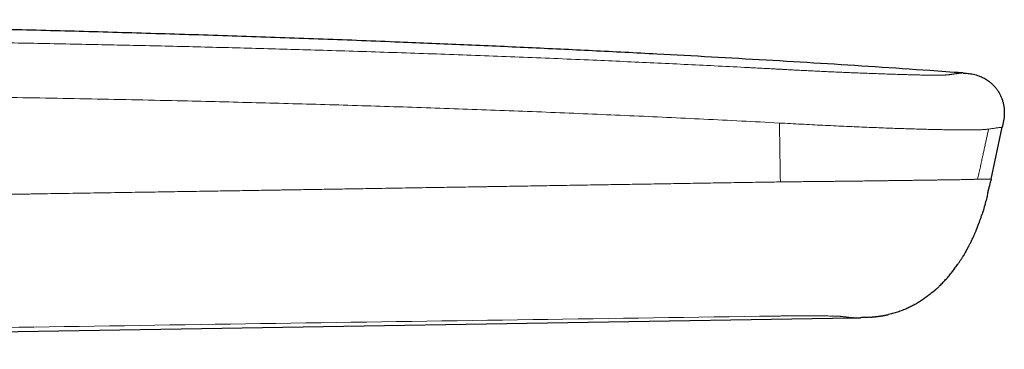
# Model space of a CAD drawing. Header units: millimetres. Extents: x 8 to 533, y 12 to 438.
# Tile 105 of 105: x 485 to 514, y 428 to 438. Entities that reach past the tile are written whole.
import ezdxf

# ---------------------------------------------------------------- set-up
doc = ezdxf.new("R2010")
doc.units = ezdxf.units.MM

msp = doc.modelspace()

# ---------------------------------------------------------------- linework, layer by layer
at = {"color": 252, "linetype": 'Continuous', "lineweight": 0}
msp.add_line((507.662, 434.951), (507.502, 434.96), dxfattribs=at)
at = {"color": 7, "linetype": 'Continuous', "lineweight": 30}
for p, q in [((513.85, 433.313), (514.18, 434.83)), ((513.804, 433.102), (513.804, 433.103)), ((513.59, 432.289), (513.59, 432.289)), ((513.112, 431.189), (513.118, 431.2)), ((453.095, 428.332), (509.81, 429.252)), ((509.823, 429.252), (509.81, 429.252))]:
    msp.add_line(p, q, dxfattribs=at)
for points, knots in [([(513.004, 436.416), (512.688, 436.439), (511.842, 436.5), (510.462, 436.592), (508.866, 436.694), (507.269, 436.79), (505.672, 436.881), (503.98, 436.973), (502.194, 437.065), (500.313, 437.154), (498.432, 437.238), (496.432, 437.321), (494.313, 437.403), (492.075, 437.482), (489.836, 437.553), (487.598, 437.619), (485.359, 437.678), (482.971, 437.735), (480.434, 437.789), (477.747, 437.838), (475.061, 437.879), (472.375, 437.913), (469.705, 437.939), (467.052, 437.958), (464.415, 437.97), (461.779, 437.975), (459.073, 437.972), (456.297, 437.962), (453.451, 437.944), (450.606, 437.918), (447.762, 437.883), (444.919, 437.84), (442.28, 437.793), (439.844, 437.743), (437.609, 437.692), (435.372, 437.636), (433.132, 437.575), (430.891, 437.509), (428.499, 437.433), (425.958, 437.346), (423.269, 437.247), (420.582, 437.141), (417.897, 437.027), (415.23, 436.907), (412.581, 436.781), (409.951, 436.647), (407.54, 436.52), (406.007, 436.433), (405.35, 436.396)], [0, 0, 0, 0, 0.008811, 0.023645, 0.038496, 0.053353, 0.068205, 0.083051, 0.100541, 0.118024, 0.135502, 0.152974, 0.173771, 0.194563, 0.215352, 0.23614, 0.256929, 0.277718, 0.302665, 0.327611, 0.352555, 0.377495, 0.402431, 0.426914, 0.451392, 0.475864, 0.500332, 0.526753, 0.553172, 0.579589, 0.605997, 0.632391, 0.65877, 0.679501, 0.700252, 0.721032, 0.741835, 0.762653, 0.783481, 0.808476, 0.833463, 0.85843, 0.883376, 0.908304, 0.932772, 0.957226, 0.981672, 1, 1, 1, 1]), ([(513.038, 436.415), (513.029, 436.415), (513.017, 436.416), (513.004, 436.417), (513.002, 436.417)], [0, 0, 0, 0, 0.811671, 1, 1, 1, 1]), ([(513.038, 436.414), (513.054, 436.413), (513.098, 436.41), (513.17, 436.403), (513.252, 436.393), (513.334, 436.378), (513.414, 436.358), (513.493, 436.332), (513.567, 436.303), (513.636, 436.27), (513.699, 436.234), (513.76, 436.194), (513.824, 436.145), (513.89, 436.086), (513.957, 436.016), (514.018, 435.94), (514.072, 435.86), (514.119, 435.775), (514.159, 435.687), (514.191, 435.595), (514.215, 435.501), (514.231, 435.406), (514.238, 435.309), (514.238, 435.212), (514.231, 435.115), (514.218, 435.02), (514.2, 434.924), (514.186, 434.861), (514.18, 434.83)], [0, 0, 0, 0, 0.021337, 0.05759, 0.093843, 0.130103, 0.166369, 0.202609, 0.238827, 0.270527, 0.302241, 0.333963, 0.365686, 0.407972, 0.450261, 0.492554, 0.534846, 0.577134, 0.619419, 0.661707, 0.703992, 0.746263, 0.788528, 0.830818, 0.873115, 0.915385, 0.957685, 1, 1, 1, 1]), ([(513.85, 433.313), (513.836, 433.249), (513.821, 433.178), (513.805, 433.108), (513.804, 433.102)], [0, 0, 0, 0, 0.913978, 1, 1, 1, 1]), ([(513.75, 432.866), (513.75, 432.868), (513.751, 432.871), (513.752, 432.878), (513.754, 432.885), (513.755, 432.891), (513.757, 432.899), (513.758, 432.906), (513.759, 432.913), (513.761, 432.921), (513.763, 432.929), (513.764, 432.936), (513.765, 432.942), (513.767, 432.948), (513.768, 432.953), (513.769, 432.956), (513.77, 432.96), (513.771, 432.965), (513.772, 432.971), (513.774, 432.979), (513.776, 432.988), (513.779, 432.998), (513.782, 433.009), (513.785, 433.021), (513.788, 433.033), (513.791, 433.046), (513.794, 433.06), (513.798, 433.074), (513.801, 433.088), (513.803, 433.098), (513.804, 433.102)], [0, 0, 0, 0, 0.076444, 0.146331, 0.209671, 0.266473, 0.316747, 0.360511, 0.397796, 0.428658, 0.45321, 0.467624, 0.47883, 0.487291, 0.490814, 0.494125, 0.497502, 0.501198, 0.510207, 0.522072, 0.537178, 0.56266, 0.594448, 0.632658, 0.677362, 0.728612, 0.786454, 0.850931, 0.922094, 1, 1, 1, 1]), ([(513.749, 432.866), (513.739, 432.823), (513.713, 432.716), (513.668, 432.546), (513.625, 432.397), (513.597, 432.312), (513.59, 432.289)], [0, 0, 0, 0, 0.221988, 0.551531, 0.881107, 1, 1, 1, 1]), ([(513.112, 431.189), (513.114, 431.192), (513.117, 431.199), (513.124, 431.21), (513.131, 431.222), (513.138, 431.235), (513.146, 431.249), (513.155, 431.265), (513.164, 431.283), (513.174, 431.301), (513.186, 431.323), (513.2, 431.349), (513.216, 431.381), (513.236, 431.419), (513.257, 431.462), (513.28, 431.508), (513.302, 431.555), (513.324, 431.602), (513.345, 431.647), (513.363, 431.688), (513.38, 431.727), (513.395, 431.763), (513.41, 431.798), (513.423, 431.83), (513.434, 431.857), (513.443, 431.879), (513.449, 431.895), (513.453, 431.905), (513.455, 431.911), (513.456, 431.915), (513.457, 431.917), (513.457, 431.917), (513.457, 431.918), (513.458, 431.919), (513.458, 431.92), (513.459, 431.922), (513.46, 431.924), (513.462, 431.929), (513.465, 431.937), (513.469, 431.948), (513.475, 431.964), (513.483, 431.984), (513.493, 432.009), (513.503, 432.037), (513.515, 432.069), (513.528, 432.105), (513.542, 432.145), (513.558, 432.19), (513.574, 432.238), (513.585, 432.272), (513.59, 432.289)], [0, 0, 0, 0, 0.023279, 0.0435368, 0.0609771, 0.0759336, 0.0889453, 0.1008284, 0.1132483, 0.1269839, 0.1422874, 0.1623979, 0.1848025, 0.2145136, 0.2475654, 0.2839824, 0.3200221, 0.3573243, 0.392174, 0.4244176, 0.4540675, 0.4811356, 0.5102275, 0.5356452, 0.5574207, 0.5755991, 0.5902531, 0.5976813, 0.603844, 0.6088455, 0.6128804, 0.6162059, 0.6187305, 0.6197942, 0.620813, 0.6218694, 0.6230379, 0.6259097, 0.6319698, 0.6404122, 0.655564, 0.6752674, 0.6995699, 0.7284953, 0.7620583, 0.800271, 0.8431476, 0.8907075, 0.9429785, 1, 1, 1, 1]), ([(513.112, 431.189), (513.108, 431.182), (513.087, 431.144), (513.064, 431.108), (513.046, 431.078)], [0, 0, 0, 0, 0.194774, 1, 1, 1, 1]), ([(512.19, 430.042), (512.193, 430.045), (512.198, 430.05), (512.207, 430.057), (512.215, 430.065), (512.224, 430.072), (512.232, 430.079), (512.239, 430.086), (512.248, 430.094), (512.258, 430.103), (512.272, 430.116), (512.29, 430.133), (512.312, 430.153), (512.342, 430.182), (512.38, 430.22), (512.427, 430.267), (512.475, 430.317), (512.524, 430.37), (512.573, 430.426), (512.637, 430.501), (512.712, 430.593), (512.795, 430.702), (512.857, 430.788), (512.9, 430.851), (512.926, 430.889), (512.95, 430.925), (512.972, 430.959), (512.993, 430.992), (513.013, 431.023), (513.031, 431.052), (513.041, 431.069), (513.046, 431.078)], [0, 0, 0, 0, 0.024744, 0.046265, 0.064608, 0.079859, 0.092174, 0.101858, 0.109537, 0.118572, 0.129008, 0.148313, 0.168454, 0.19029, 0.232834, 0.279942, 0.325862, 0.375424, 0.427499, 0.478902, 0.576132, 0.670144, 0.760953, 0.793713, 0.825073, 0.855295, 0.884669, 0.913504, 0.942124, 0.97085, 1, 1, 1, 1]), ([(512.189, 430.043), (512.177, 430.032), (512.126, 429.986), (512.038, 429.917), (511.926, 429.833), (511.817, 429.759), (511.706, 429.689), (511.591, 429.624), (511.474, 429.564), (511.35, 429.508), (511.218, 429.455), (511.079, 429.408), (510.956, 429.373), (510.88, 429.356), (510.851, 429.349)], [0, 0, 0, 0, 0.03163, 0.135152, 0.221459, 0.307773, 0.394061, 0.480306, 0.566507, 0.65268, 0.749197, 0.845755, 0.942365, 1, 1, 1, 1]), ([(509.809, 429.252), (509.811, 429.252), (509.815, 429.252), (509.822, 429.252), (509.829, 429.252), (509.837, 429.253), (509.845, 429.253), (509.853, 429.253), (509.861, 429.253), (509.87, 429.253), (509.879, 429.253), (509.888, 429.254), (509.897, 429.254), (509.905, 429.254), (509.912, 429.254), (509.921, 429.254), (509.929, 429.254), (509.936, 429.255), (509.944, 429.255), (509.953, 429.255), (509.962, 429.255), (509.971, 429.255), (509.979, 429.255), (509.987, 429.256), (509.995, 429.256), (510.003, 429.256), (510.01, 429.256), (510.017, 429.256), (510.023, 429.256), (510.028, 429.256), (510.032, 429.256), (510.034, 429.256), (510.035, 429.256)], [0, 0, 0, 0, 0.06107, 0.123167, 0.178894, 0.228274, 0.271348, 0.303914, 0.331769, 0.355018, 0.373844, 0.388587, 0.399952, 0.404823, 0.411823, 0.418888, 0.428343, 0.433085, 0.43803, 0.449548, 0.464451, 0.48343, 0.506814, 0.534773, 0.5674, 0.610475, 0.659767, 0.715305, 0.777099, 0.845152, 0.919457, 1, 1, 1, 1]), ([(510.306, 429.27), (510.256, 429.266), (510.166, 429.26), (510.076, 429.258), (510.035, 429.257)], [0, 0, 0, 0, 0.55029, 1, 1, 1, 1]), ([(510.306, 429.269), (510.31, 429.27), (510.317, 429.27), (510.328, 429.271), (510.339, 429.272), (510.349, 429.273), (510.359, 429.274), (510.368, 429.275), (510.377, 429.277), (510.384, 429.277), (510.391, 429.278), (510.396, 429.279), (510.403, 429.28), (510.41, 429.28), (510.419, 429.281), (510.427, 429.282), (510.436, 429.283), (510.444, 429.284), (510.452, 429.285), (510.462, 429.286), (510.472, 429.287), (510.482, 429.288), (510.493, 429.29), (510.504, 429.291), (510.516, 429.292), (510.53, 429.294), (510.547, 429.296), (510.566, 429.298), (510.586, 429.301), (510.606, 429.304), (510.628, 429.307), (510.65, 429.31), (510.672, 429.314), (510.695, 429.318), (510.719, 429.321), (510.742, 429.326), (510.764, 429.33), (510.787, 429.334), (510.809, 429.339), (510.831, 429.344), (510.844, 429.347), (510.851, 429.348)], [0, 0, 0, 0, 0.062304, 0.121551, 0.177703, 0.23073, 0.28061, 0.319761, 0.356709, 0.391451, 0.407455, 0.421914, 0.434851, 0.446303, 0.456323, 0.464991, 0.47068, 0.475754, 0.480321, 0.484529, 0.488562, 0.492629, 0.496959, 0.501935, 0.507847, 0.514868, 0.527683, 0.5434, 0.562106, 0.583841, 0.608504, 0.63618, 0.666855, 0.700504, 0.737093, 0.77658, 0.81642, 0.858742, 0.90349, 0.9506, 1, 1, 1, 1])]:
    msp.add_open_spline(points, degree=3, knots=knots, dxfattribs=at)
at = {"color": 252, "linetype": 'Continuous', "lineweight": 0}
for points, knots in [([(405.336, 436.396), (405.338, 436.396), (405.341, 436.396), (405.362, 436.396), (405.395, 436.396), (405.441, 436.396), (405.5, 436.396), (405.57, 436.396), (405.651, 436.397), (405.741, 436.397), (405.843, 436.397), (405.957, 436.397), (406.084, 436.397), (406.226, 436.398), (406.383, 436.398), (406.554, 436.398), (406.737, 436.398), (406.933, 436.398), (407.137, 436.398), (407.348, 436.398), (407.565, 436.398), (407.792, 436.398), (408.029, 436.397), (408.281, 436.397), (408.548, 436.396), (408.833, 436.395), (409.13, 436.394), (409.439, 436.393), (409.76, 436.392), (410.085, 436.39), (410.413, 436.388), (410.742, 436.386), (411.08, 436.384), (411.427, 436.382), (411.789, 436.379), (412.165, 436.377), (412.555, 436.373), (412.953, 436.37), (413.357, 436.366), (413.769, 436.363), (414.18, 436.359), (414.59, 436.355), (414.997, 436.351), (415.411, 436.347), (415.832, 436.343), (416.268, 436.339), (416.72, 436.335), (417.188, 436.331), (417.664, 436.327), (418.146, 436.323), (418.635, 436.32), (419.121, 436.316), (419.602, 436.313), (420.073, 436.311), (420.546, 436.309), (421.018, 436.308), (421.501, 436.307), (421.995, 436.307), (422.5, 436.308), (423.008, 436.31), (423.518, 436.313), (424.029, 436.316), (424.531, 436.321), (425.023, 436.327), (425.504, 436.334), (425.987, 436.341), (426.469, 436.35), (426.961, 436.36), (427.46, 436.372), (427.966, 436.385), (428.469, 436.399), (428.969, 436.415), (429.465, 436.432), (429.949, 436.45), (430.421, 436.469), (430.88, 436.489), (431.337, 436.51), (431.791, 436.532), (432.211, 436.554), (432.598, 436.575), (432.953, 436.595), (433.306, 436.615), (433.658, 436.637), (434.008, 436.659), (434.355, 436.681), (434.691, 436.704), (434.957, 436.723), (435.158, 436.737), (435.307, 436.748), (435.462, 436.759), (435.622, 436.771), (435.789, 436.783), (435.945, 436.795), (436.089, 436.806), (436.221, 436.816), (436.355, 436.826), (436.462, 436.834), (436.534, 436.84), (436.57, 436.842), (436.602, 436.845), (436.634, 436.847), (436.667, 436.85), (436.702, 436.852), (436.738, 436.855), (436.773, 436.858), (436.809, 436.861), (436.845, 436.863), (436.881, 436.866), (436.917, 436.869), (436.977, 436.873), (437.058, 436.88), (437.159, 436.887), (437.25, 436.894), (437.32, 436.899), (437.37, 436.903), (437.409, 436.905), (437.457, 436.909), (437.514, 436.913), (437.576, 436.917), (437.638, 436.921), (437.731, 436.928), (437.856, 436.936), (438.011, 436.947), (438.165, 436.957), (438.317, 436.966), (438.532, 436.98), (438.817, 436.997), (439.177, 437.018), (439.542, 437.039), (439.936, 437.06), (440.357, 437.081), (440.811, 437.103), (441.27, 437.125), (441.73, 437.145), (442.188, 437.164), (442.579, 437.179), (442.902, 437.191), (443.158, 437.2), (443.408, 437.209), (443.654, 437.217), (443.896, 437.225), (444.138, 437.232), (444.368, 437.239), (444.586, 437.245), (444.791, 437.25), (444.999, 437.255), (445.21, 437.261), (445.426, 437.266), (445.637, 437.27), (445.843, 437.275), (446.048, 437.279), (446.263, 437.284), (446.493, 437.288), (446.726, 437.293), (446.962, 437.297), (447.134, 437.3), (447.25, 437.302), (447.305, 437.303), (447.361, 437.304), (447.418, 437.305), (447.47, 437.306), (447.51, 437.307), (447.55, 437.308), (447.601, 437.309), (447.675, 437.31), (447.766, 437.312), (447.873, 437.313), (447.997, 437.316), (448.137, 437.318), (448.29, 437.32), (448.437, 437.323), (448.571, 437.325), (448.689, 437.327), (448.801, 437.329), (448.908, 437.33), (449.192, 437.335), (449.669, 437.343), (450.343, 437.353), (451.033, 437.363), (451.723, 437.372), (452.413, 437.381), (453.104, 437.389), (453.794, 437.397), (455.176, 437.412), (457.25, 437.43), (459.335, 437.443), (460.74, 437.45), (461.465, 437.453), (462.19, 437.455), (462.915, 437.457), (463.64, 437.458), (464.816, 437.46), (466.444, 437.46), (468.527, 437.457), (470.617, 437.45), (472.713, 437.44), (474.816, 437.426), (476.926, 437.408), (479.04, 437.386), (481.079, 437.36), (483.039, 437.331), (484.918, 437.3), (486.788, 437.265), (488.649, 437.226), (490.502, 437.183), (492.345, 437.135), (494.253, 437.081), (496.226, 437.019), (498.265, 436.949), (500.297, 436.871), (502.242, 436.79), (504.1, 436.706), (505.573, 436.634), (506.48, 436.588), (506.826, 436.57), (506.917, 436.565), (507.014, 436.56), (507.112, 436.555), (507.211, 436.55), (507.313, 436.544), (507.415, 436.539), (507.495, 436.534), (507.555, 436.531), (507.599, 436.529), (507.639, 436.527), (507.677, 436.525), (507.712, 436.523), (507.754, 436.521), (507.836, 436.516), (507.955, 436.51), (508.086, 436.503), (508.198, 436.497), (508.291, 436.492), (508.38, 436.488), (508.464, 436.483), (508.587, 436.477), (508.747, 436.469), (508.942, 436.46), (509.129, 436.451), (509.31, 436.443), (509.489, 436.435), (509.671, 436.427), (509.865, 436.419), (510.071, 436.411), (510.285, 436.403), (510.496, 436.395), (510.704, 436.388), (510.909, 436.381), (511.1, 436.375), (511.274, 436.369), (511.428, 436.365), (511.571, 436.361), (511.705, 436.358), (511.829, 436.355), (511.944, 436.352), (512.049, 436.351), (512.145, 436.35), (512.231, 436.35), (512.31, 436.35), (512.366, 436.351), (512.407, 436.351), (512.434, 436.352), (512.46, 436.353), (512.485, 436.354), (512.508, 436.355), (512.529, 436.356), (512.551, 436.358), (512.575, 436.36), (512.599, 436.362), (512.623, 436.365), (512.644, 436.367), (512.661, 436.369), (512.676, 436.372), (512.69, 436.374), (512.704, 436.376), (512.717, 436.378), (512.731, 436.38), (512.744, 436.382), (512.757, 436.384), (512.771, 436.386), (512.784, 436.388), (512.803, 436.39), (512.826, 436.394), (512.853, 436.397), (512.877, 436.4), (512.898, 436.403), (512.927, 436.407), (512.957, 436.411), (512.984, 436.414), (512.999, 436.416), (513.001, 436.417), (513.002, 436.417)], [0, 0, 0, 0, 0.004075, 0.008126, 0.012156, 0.016166, 0.020159, 0.024139, 0.02788, 0.031614, 0.035342, 0.039067, 0.04279, 0.046743, 0.0507, 0.054663, 0.058635, 0.062619, 0.066614, 0.070371, 0.074118, 0.077856, 0.081587, 0.085315, 0.089256, 0.093212, 0.097188, 0.101184, 0.105206, 0.109219, 0.112992, 0.116768, 0.12055, 0.124339, 0.128139, 0.132146, 0.136143, 0.140132, 0.144116, 0.148097, 0.152077, 0.155831, 0.159588, 0.163351, 0.167121, 0.1709, 0.174941, 0.178994, 0.18306, 0.187143, 0.191244, 0.195383, 0.199273, 0.203137, 0.206977, 0.210794, 0.214591, 0.218612, 0.22263, 0.226647, 0.230667, 0.23469, 0.2387, 0.242468, 0.246234, 0.250001, 0.25377, 0.257543, 0.261524, 0.265487, 0.269435, 0.27337, 0.277295, 0.281212, 0.2849, 0.288585, 0.292271, 0.295958, 0.29965, 0.30259, 0.305535, 0.308487, 0.311446, 0.314413, 0.317389, 0.320376, 0.32309, 0.324347, 0.32566, 0.32703, 0.328457, 0.329941, 0.331482, 0.332656, 0.333811, 0.335017, 0.33629, 0.336681, 0.336971, 0.337261, 0.33755, 0.33784, 0.338163, 0.338486, 0.338809, 0.339132, 0.339455, 0.339778, 0.340101, 0.340424, 0.341407, 0.342309, 0.343131, 0.343872, 0.344178, 0.344468, 0.344903, 0.345449, 0.345994, 0.34654, 0.347085, 0.348449, 0.349813, 0.35115, 0.352435, 0.353735, 0.356691, 0.359725, 0.362836, 0.365881, 0.369552, 0.373279, 0.377049, 0.380781, 0.38447, 0.388116, 0.390195, 0.392231, 0.394223, 0.396173, 0.398081, 0.399954, 0.401924, 0.403503, 0.405109, 0.406743, 0.408404, 0.410094, 0.411811, 0.41336, 0.414937, 0.416623, 0.418419, 0.420326, 0.422094, 0.423948, 0.424375, 0.424808, 0.425244, 0.425685, 0.42613, 0.42647, 0.426626, 0.427075, 0.427654, 0.428363, 0.429202, 0.430171, 0.43127, 0.432499, 0.43374, 0.43472, 0.435637, 0.436514, 0.437353, 0.438152, 0.443163, 0.448556, 0.453952, 0.459348, 0.464746, 0.470144, 0.475544, 0.480945, 0.502559, 0.524189, 0.529857, 0.535526, 0.541196, 0.546868, 0.552541, 0.558215, 0.574453, 0.590745, 0.607092, 0.623492, 0.639947, 0.656455, 0.673017, 0.689556, 0.704332, 0.71904, 0.733679, 0.74825, 0.762753, 0.777187, 0.791555, 0.807581, 0.823555, 0.839479, 0.855354, 0.869284, 0.883176, 0.890009, 0.89061, 0.891336, 0.892142, 0.892904, 0.893622, 0.894495, 0.895294, 0.896017, 0.89638, 0.89672, 0.897038, 0.897333, 0.897606, 0.897869, 0.898325, 0.899533, 0.900672, 0.901444, 0.902181, 0.902883, 0.903551, 0.904185, 0.90582, 0.907396, 0.908915, 0.910392, 0.911903, 0.913462, 0.915072, 0.917016, 0.918984, 0.920977, 0.923001, 0.925058, 0.927152, 0.928935, 0.930639, 0.932266, 0.933862, 0.935454, 0.937011, 0.938537, 0.94006, 0.941589, 0.943128, 0.944691, 0.945409, 0.946136, 0.946873, 0.947621, 0.948379, 0.949148, 0.949928, 0.951035, 0.952228, 0.953509, 0.954877, 0.956013, 0.957007, 0.957989, 0.959089, 0.960246, 0.961302, 0.962359, 0.963434, 0.964562, 0.965674, 0.966771, 0.969446, 0.972023, 0.974503, 0.976939, 0.979521, 0.985264, 0.990979, 0.996668, 1, 1, 1, 1]), ([(507.502, 434.96), (506.774, 434.998), (505.32, 435.073), (503.143, 435.173), (500.973, 435.265), (498.81, 435.347), (496.653, 435.421), (494.502, 435.488), (492.357, 435.547), (490.035, 435.604), (487.536, 435.657), (484.86, 435.705), (482.19, 435.746), (479.527, 435.778), (476.627, 435.806), (473.49, 435.829), (470.116, 435.845), (466.746, 435.852), (463.378, 435.849), (460.25, 435.837), (457.362, 435.818), (454.712, 435.793), (452.06, 435.761), (449.405, 435.723), (447.634, 435.69), (446.747, 435.674)], [0, 0, 0, 0, 0.036032, 0.071926, 0.107695, 0.143345, 0.178883, 0.214314, 0.249645, 0.284881, 0.329054, 0.373101, 0.417035, 0.46087, 0.504621, 0.560202, 0.615695, 0.671126, 0.726525, 0.781918, 0.825454, 0.869018, 0.912621, 0.956277, 1, 1, 1, 1]), ([(513.78, 434.775), (513.769, 434.773), (513.747, 434.77), (513.709, 434.766), (513.661, 434.762), (513.603, 434.758), (513.533, 434.755), (513.451, 434.752), (513.359, 434.75), (513.256, 434.749), (513.131, 434.749), (512.981, 434.749), (512.803, 434.751), (512.612, 434.753), (512.408, 434.757), (512.193, 434.761), (511.967, 434.767), (511.733, 434.773), (511.489, 434.78), (511.237, 434.789), (510.976, 434.798), (510.706, 434.807), (510.428, 434.818), (510.142, 434.83), (509.849, 434.843), (509.55, 434.856), (509.244, 434.87), (508.934, 434.885), (508.62, 434.901), (508.302, 434.918), (507.982, 434.934), (507.768, 434.946), (507.662, 434.951)], [0, 0, 0, 0, 0.0282128, 0.0563993, 0.0845619, 0.1127117, 0.1408679, 0.1685185, 0.1961391, 0.2237261, 0.2512901, 0.2870768, 0.3228815, 0.3587134, 0.3945641, 0.430419, 0.4662544, 0.5020416, 0.5377727, 0.5734555, 0.6091039, 0.6447363, 0.6803711, 0.7160019, 0.7516124, 0.7871846, 0.8227114, 0.858192, 0.8936253, 0.9290507, 0.9645143, 1, 1, 1, 1]), ([(507.662, 434.951), (507.664, 434.808), (507.668, 434.52), (507.675, 434.09), (507.681, 433.659), (507.686, 433.372), (507.688, 433.228)], [0, 0, 0, 0, 0.2499969, 0.4999958, 0.7499969, 1, 1, 1, 1]), ([(513.779, 434.775), (513.772, 434.742), (513.757, 434.673), (513.733, 434.566), (513.708, 434.451), (513.681, 434.328), (513.653, 434.197), (513.624, 434.062), (513.593, 433.922), (513.562, 433.778), (513.529, 433.627), (513.495, 433.469), (513.471, 433.362), (513.459, 433.307)], [0, 0, 0, 0, 0.0678885, 0.1410141, 0.2193776, 0.3029794, 0.3918202, 0.4859002, 0.5794034, 0.6775648, 0.7803845, 0.8878629, 1, 1, 1, 1]), ([(514.18, 434.83), (514.179, 434.83), (514.177, 434.829), (514.165, 434.828), (514.145, 434.825), (514.117, 434.821), (514.083, 434.816), (514.044, 434.811), (514.002, 434.806), (513.953, 434.799), (513.9, 434.792), (513.844, 434.784), (513.801, 434.778), (513.78, 434.775)], [0, 0, 0, 0, 0.100043, 0.200106, 0.300174, 0.400232, 0.500266, 0.5836, 0.666902, 0.750171, 0.833439, 0.916726, 1, 1, 1, 1]), ([(507.233, 433.222), (507.111, 433.22), (506.87, 433.216), (506.512, 433.21), (506.159, 433.204), (505.812, 433.199), (505.472, 433.193), (505.137, 433.187), (504.809, 433.182), (504.482, 433.177), (504.155, 433.171), (503.829, 433.166), (503.51, 433.161), (503.195, 433.156), (502.887, 433.151), (502.564, 433.145), (502.226, 433.14), (501.876, 433.134), (501.532, 433.129), (501.194, 433.123), (500.864, 433.118), (500.541, 433.113), (500.226, 433.107), (499.915, 433.102), (499.619, 433.098), (499.416, 433.094), (499.306, 433.092), (499.276, 433.092), (499.246, 433.092), (499.216, 433.091), (499.185, 433.091), (499.149, 433.09), (499.031, 433.088), (498.834, 433.085), (498.546, 433.08), (498.245, 433.075), (497.932, 433.07), (497.59, 433.065), (497.219, 433.059), (496.82, 433.052), (496.427, 433.046), (495.984, 433.039), (495.491, 433.031), (494.948, 433.022), (494.408, 433.013), (493.869, 433.005), (493.481, 432.998), (493.243, 432.994), (493.154, 432.993), (493.064, 432.992), (492.974, 432.99), (492.884, 432.989), (492.793, 432.987), (492.647, 432.985), (492.445, 432.982), (492.17, 432.977), (491.873, 432.972), (491.554, 432.967), (491.222, 432.962), (490.875, 432.957), (490.515, 432.951), (490.148, 432.945), (489.775, 432.939), (489.395, 432.933), (489.008, 432.927), (488.615, 432.921), (488.216, 432.914), (487.81, 432.908), (487.401, 432.901), (486.987, 432.895), (486.571, 432.888), (486.148, 432.882), (485.831, 432.877), (485.624, 432.873), (485.535, 432.872), (485.456, 432.871), (485.383, 432.87), (485.31, 432.869), (485.235, 432.867), (485.116, 432.866), (484.949, 432.863), (484.719, 432.859), (484.468, 432.855), (484.196, 432.851), (483.926, 432.847), (483.659, 432.843), (483.395, 432.839), (483.125, 432.834), (482.849, 432.83), (482.566, 432.826), (482.282, 432.821), (481.998, 432.817), (481.726, 432.813), (481.539, 432.81), (481.436, 432.808), (481.405, 432.808), (481.368, 432.807), (481.329, 432.807), (481.253, 432.806), (481.116, 432.803), (480.919, 432.8), (480.701, 432.797), (480.489, 432.794), (480.284, 432.791), (480.086, 432.788), (479.894, 432.785), (479.709, 432.782), (479.53, 432.779), (479.358, 432.776), (479.192, 432.774), (479.033, 432.771), (478.884, 432.769), (478.743, 432.767), (478.612, 432.765), (478.486, 432.763), (478.366, 432.761), (478.249, 432.759), (478.136, 432.758), (478.027, 432.756), (477.925, 432.755), (477.83, 432.753), (477.741, 432.752), (477.66, 432.751), (477.585, 432.749), (477.517, 432.748), (477.453, 432.747), (477.394, 432.746), (477.34, 432.746), (477.294, 432.745), (477.256, 432.744), (477.226, 432.744), (477.205, 432.744), (477.192, 432.743), (477.186, 432.743), (477.185, 432.743), (477.156, 432.743), (477.106, 432.742), (477.017, 432.741), (476.885, 432.739), (476.65, 432.735), (476.232, 432.729), (475.686, 432.72), (475.068, 432.711), (474.322, 432.699), (473.427, 432.686), (472.42, 432.671), (471.455, 432.656), (470.533, 432.642), (469.614, 432.629), (468.568, 432.613), (467.394, 432.596), (466.091, 432.577), (464.79, 432.559), (463.487, 432.54), (462.541, 432.527), (461.956, 432.518), (461.734, 432.515), (461.516, 432.512), (461.299, 432.509), (461.011, 432.505), (460.652, 432.5), (460.107, 432.492), (459.443, 432.483), (458.687, 432.473), (457.953, 432.463), (457.24, 432.453), (456.522, 432.443), (455.888, 432.434), (455.34, 432.427), (454.899, 432.421), (454.602, 432.417), (454.448, 432.414), (454.414, 432.414), (454.373, 432.413), (454.326, 432.413), (454.279, 432.412), (454.231, 432.412), (454.115, 432.41), (453.903, 432.407), (453.6, 432.403), (453.278, 432.399), (452.963, 432.394), (452.657, 432.39), (452.358, 432.386), (452.068, 432.382), (451.786, 432.378), (451.512, 432.375), (451.246, 432.371), (450.988, 432.367), (450.739, 432.364), (450.498, 432.361), (450.265, 432.358), (450.046, 432.355), (449.841, 432.352), (449.65, 432.349), (449.465, 432.347), (449.287, 432.344), (449.116, 432.342), (448.949, 432.34), (448.786, 432.337), (448.627, 432.335), (448.475, 432.333), (448.332, 432.331), (448.197, 432.329), (448.071, 432.327), (447.956, 432.326), (447.85, 432.325), (447.751, 432.323), (447.66, 432.322), (447.576, 432.321), (447.501, 432.32), (447.434, 432.319), (447.373, 432.318), (447.318, 432.317), (447.27, 432.316), (447.228, 432.315), (447.192, 432.315), (447.163, 432.315), (447.141, 432.315), (447.126, 432.315), (447.116, 432.315), (447.111, 432.315), (447.108, 432.315), (447.107, 432.315), (447.107, 432.315)], [0, 0, 0, 0, 0.00606, 0.012032, 0.017908, 0.023682, 0.02935, 0.034915, 0.040379, 0.045746, 0.051267, 0.056687, 0.06201, 0.067238, 0.072377, 0.077427, 0.083377, 0.089212, 0.094938, 0.100559, 0.106083, 0.111418, 0.116669, 0.121842, 0.126942, 0.131444, 0.131946, 0.132448, 0.132949, 0.133449, 0.133949, 0.134497, 0.135239, 0.13983, 0.144348, 0.14964, 0.154844, 0.159967, 0.166716, 0.173353, 0.179892, 0.186351, 0.195468, 0.204496, 0.213475, 0.222434, 0.231373, 0.232847, 0.234329, 0.235819, 0.237318, 0.238826, 0.240342, 0.241867, 0.246105, 0.250408, 0.255619, 0.260923, 0.266322, 0.272211, 0.278209, 0.284315, 0.29053, 0.296852, 0.303282, 0.309819, 0.316463, 0.323213, 0.330069, 0.336903, 0.343838, 0.350871, 0.358003, 0.359643, 0.361219, 0.362415, 0.363625, 0.364846, 0.366081, 0.367328, 0.370821, 0.374409, 0.378804, 0.383333, 0.387998, 0.392276, 0.396662, 0.401154, 0.405754, 0.410461, 0.415275, 0.4199, 0.42462, 0.42885, 0.429226, 0.429778, 0.430424, 0.431068, 0.431708, 0.434195, 0.43793, 0.441556, 0.445073, 0.448482, 0.451782, 0.454972, 0.458053, 0.461025, 0.463888, 0.46664, 0.469284, 0.471818, 0.474106, 0.476298, 0.478392, 0.480389, 0.482289, 0.484209, 0.486019, 0.487718, 0.489307, 0.490785, 0.49213, 0.493369, 0.494501, 0.495527, 0.496565, 0.497466, 0.49823, 0.498858, 0.499349, 0.499704, 0.499922, 0.49998, 0.500002, 0.500004, 0.501404, 0.502504, 0.504467, 0.507969, 0.514212, 0.525326, 0.535208, 0.545052, 0.562531, 0.579888, 0.595297, 0.610633, 0.625909, 0.641135, 0.662823, 0.684466, 0.706094, 0.727742, 0.749444, 0.753264, 0.756927, 0.760522, 0.764127, 0.767742, 0.774871, 0.78204, 0.794943, 0.807974, 0.819716, 0.831561, 0.843506, 0.855552, 0.863158, 0.870803, 0.877561, 0.877987, 0.878451, 0.879243, 0.880033, 0.88082, 0.881605, 0.882387, 0.886644, 0.892137, 0.897498, 0.902726, 0.90782, 0.912779, 0.917603, 0.922292, 0.926845, 0.931263, 0.935543, 0.939687, 0.943694, 0.947564, 0.951297, 0.954598, 0.957784, 0.960853, 0.963807, 0.966646, 0.969368, 0.972146, 0.974792, 0.977306, 0.979687, 0.981937, 0.984054, 0.98593, 0.987688, 0.989329, 0.990853, 0.992259, 0.993483, 0.994601, 0.995614, 0.996522, 0.997325, 0.998022, 0.998615, 0.999102, 0.999484, 0.999702, 0.99986, 0.99996, 0.999995, 1, 1, 1, 1]), ([(507.688, 433.228), (507.612, 433.227), (507.46, 433.225), (507.308, 433.223), (507.233, 433.222)], [0, 0, 0, 0, 0.501913, 1, 1, 1, 1]), ([(513.46, 433.307), (513.453, 433.307), (513.438, 433.306), (513.413, 433.306), (513.384, 433.305), (513.349, 433.304), (513.308, 433.302), (513.261, 433.301), (513.208, 433.299), (513.15, 433.298), (513.085, 433.297), (513.013, 433.295), (512.933, 433.294), (512.845, 433.292), (512.748, 433.291), (512.645, 433.289), (512.535, 433.288), (512.42, 433.286), (512.301, 433.285), (512.179, 433.283), (512.055, 433.282), (511.927, 433.28), (511.794, 433.278), (511.654, 433.276), (511.508, 433.274), (511.354, 433.272), (511.195, 433.27), (511.033, 433.268), (510.866, 433.265), (510.698, 433.263), (510.529, 433.261), (510.361, 433.258), (510.189, 433.256), (510.014, 433.254), (509.841, 433.251), (509.672, 433.25), (509.505, 433.248), (509.336, 433.246), (509.166, 433.244), (508.994, 433.242), (508.821, 433.24), (508.641, 433.238), (508.455, 433.237), (508.263, 433.235), (508.071, 433.233), (507.879, 433.23), (507.751, 433.229), (507.688, 433.228)], [0, 0, 0, 0, 0.02075, 0.041748, 0.062983, 0.084452, 0.106149, 0.128057, 0.148895, 0.169905, 0.191083, 0.21242, 0.233907, 0.256847, 0.279931, 0.303155, 0.326516, 0.350007, 0.37362, 0.395988, 0.418447, 0.440986, 0.463595, 0.486262, 0.510355, 0.53449, 0.558659, 0.582853, 0.607066, 0.631293, 0.654145, 0.676999, 0.699841, 0.722663, 0.745457, 0.76615, 0.786805, 0.807413, 0.827968, 0.848467, 0.868909, 0.889293, 0.91164, 0.933893, 0.956037, 0.978074, 1, 1, 1, 1]), ([(513.459, 433.307), (513.483, 433.307), (513.53, 433.307), (513.592, 433.307), (513.648, 433.308), (513.697, 433.308), (513.739, 433.308), (513.774, 433.309), (513.802, 433.31), (513.823, 433.31), (513.839, 433.311), (513.848, 433.312), (513.85, 433.313), (513.85, 433.313)], [0, 0, 0, 0, 0.0931371, 0.1863319, 0.2795784, 0.3728708, 0.466203, 0.5595691, 0.6476257, 0.7357022, 0.8237934, 0.9118943, 1, 1, 1, 1]), ([(507.074, 429.299), (497.643, 429.159), (478.781, 428.878), (459.919, 428.605), (450.489, 428.468)], [0, 0, 0, 0, 0.499999, 1, 1, 1, 1]), ([(509.457, 429.295), (509.452, 429.296), (509.441, 429.297), (509.416, 429.298), (509.385, 429.3), (509.347, 429.301), (509.303, 429.303), (509.252, 429.304), (509.192, 429.305), (509.122, 429.306), (509.043, 429.307), (508.957, 429.308), (508.864, 429.309), (508.764, 429.31), (508.664, 429.31), (508.565, 429.31), (508.468, 429.31), (508.369, 429.31), (508.27, 429.31), (508.174, 429.31), (508.102, 429.309), (508.053, 429.309), (508.028, 429.309), (508.003, 429.309), (507.977, 429.309), (507.951, 429.308), (507.9, 429.308), (507.821, 429.307), (507.74, 429.307), (507.685, 429.306), (507.656, 429.306), (507.626, 429.306), (507.595, 429.305), (507.56, 429.305), (507.498, 429.304), (507.41, 429.304), (507.298, 429.302), (507.186, 429.301), (507.111, 429.3), (507.074, 429.299)], [0, 0, 0, 0, 0.035157, 0.070286, 0.105493, 0.140884, 0.176561, 0.212625, 0.249174, 0.290513, 0.331799, 0.373162, 0.414733, 0.456641, 0.499009, 0.53454, 0.569797, 0.604853, 0.639781, 0.670473, 0.701175, 0.709225, 0.71728, 0.725341, 0.733409, 0.741485, 0.74957, 0.781672, 0.814224, 0.822832, 0.831478, 0.840161, 0.848883, 0.859211, 0.871354, 0.903712, 0.935888, 0.967959, 1, 1, 1, 1]), ([(509.809, 429.252), (509.809, 429.252), (509.808, 429.252), (509.801, 429.253), (509.788, 429.255), (509.774, 429.256), (509.761, 429.258), (509.75, 429.259), (509.738, 429.261), (509.726, 429.262), (509.712, 429.264), (509.698, 429.266), (509.679, 429.268), (509.654, 429.271), (509.629, 429.274), (509.613, 429.276), (509.606, 429.277), (509.599, 429.278), (509.592, 429.279), (509.585, 429.279), (509.578, 429.28), (509.571, 429.281), (509.561, 429.282), (509.548, 429.284), (509.535, 429.286), (509.525, 429.287), (509.52, 429.287), (509.514, 429.288), (509.509, 429.289), (509.504, 429.289), (509.497, 429.29), (509.49, 429.291), (509.482, 429.292), (509.475, 429.293), (509.469, 429.294), (509.463, 429.294), (509.459, 429.295), (509.457, 429.295)], [0, 0, 0, 0, 0.0557536, 0.1427236, 0.2297292, 0.3167789, 0.3558791, 0.3949908, 0.4341145, 0.4732512, 0.5124015, 0.5494508, 0.5855146, 0.6558594, 0.7257577, 0.7394357, 0.7530966, 0.7667406, 0.7800914, 0.7920854, 0.8042197, 0.8164943, 0.8289093, 0.8572281, 0.8862515, 0.8939854, 0.9035506, 0.9127326, 0.9215314, 0.9299471, 0.9379796, 0.9513705, 0.9635396, 0.9744871, 0.9842129, 0.9927171, 1, 1, 1, 1])]:
    msp.add_open_spline(points, degree=3, knots=knots, dxfattribs=at)

doc.saveas('drawing.dxf')
